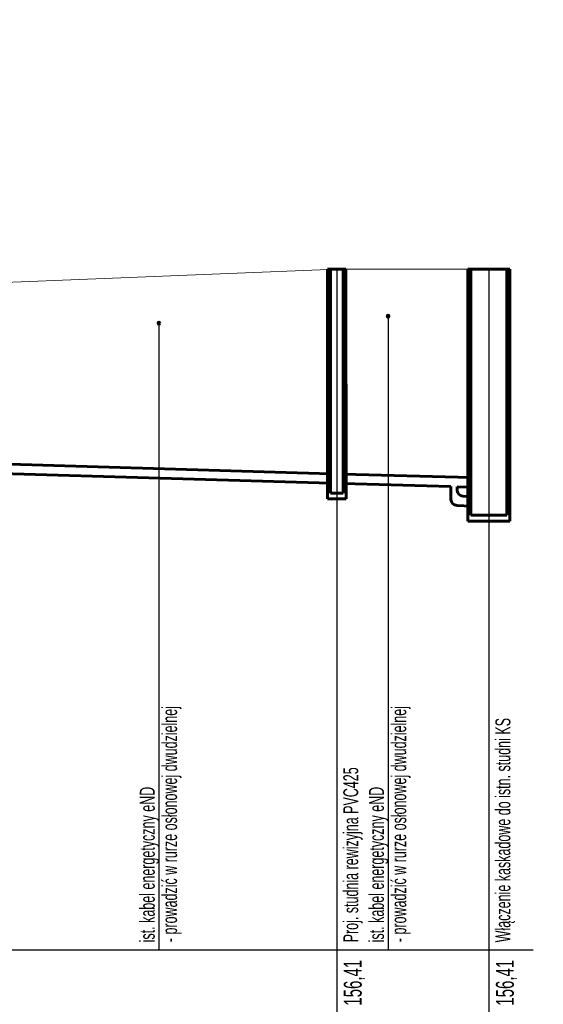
# Model space of a CAD drawing. Header units: metres. Extents: x 7454870 to 7460959, y 5886692 to 5887063.
# Tile 45 of 55: x 7458049 to 7458058, y 5886835 to 5886851. Entities that reach past the tile are written whole.
import ezdxf
from ezdxf import colors
from ezdxf.entities.mleader import LeaderData, LeaderLine
from ezdxf.enums import TextEntityAlignment as Align
from ezdxf.math import Vec2, Vec3

# ---------------------------------------------------------------- set-up
doc = ezdxf.new("R2010")
doc.units = ezdxf.units.M
doc.header["$MEASUREMENT"] = 0
for name, color, linetype in [('- kanalizacja deszczowa opis', 111, 'CONTINUOUS'), ('- kanalizacja sanitarna', 11, 'CONTINUOUS'), ('- kanalizacja sanitarna opis', 21, 'CONTINUOUS'), ('^ ramka+tabelka+opisy', 15, 'CONTINUOUS')]:
    doc.layers.add(name, color=color, linetype=linetype)
doc.styles.add('ARIAL', font='arial.ttf')
doc.styles.add('styl tekstu_1-100', font='arial.ttf', dxfattribs={"width": 0.8, "height": 20})

msp = doc.modelspace()

# ---------------------------------------------------------------- linework, layer by layer
at = {"layer": '- kanalizacja sanitarna', "lineweight": 60}
for p, q in [((7458054.314, 5886846.96), (7458054.625, 5886846.96)), ((7458054.364, 5886846.96), (7458054.364, 5886843.209)), ((7458054.576, 5886846.96), (7458054.576, 5886843.209)), ((7458056.669, 5886846.96), (7458057.368, 5886846.96)), ((7458056.719, 5886846.96), (7458056.719, 5886842.84)), ((7458057.319, 5886846.96), (7458057.319, 5886842.84)), ((7458056.384, 5886843.318), (7458056.384, 5886843.102)), ((7458056.487, 5886843.315), (7458056.487, 5886843.259)), ((7458054.364, 5886843.209), (7458054.576, 5886843.209)), ((7458056.582, 5886843.157), (7458056.719, 5886843.151)), ((7458056.487, 5886843.001), (7458056.719, 5886842.991)), ((7458056.719, 5886842.84), (7458057.319, 5886842.84))]:
    msp.add_line(p, q, dxfattribs=at)
at = {"layer": '- kanalizacja sanitarna', "lineweight": 60, "elevation": 0}
for points in [[(7458046.943, 5886843.752), (7458054.364, 5886843.533)], [(7458046.943, 5886843.592), (7458054.364, 5886843.373)], [(7458054.576, 5886843.527), (7458056.719, 5886843.468)], [(7458054.576, 5886843.367), (7458056.384, 5886843.318)], [(7458056.487, 5886843.315), (7458056.719, 5886843.308)]]:
    msp.add_lwpolyline(points, dxfattribs=at)
at = {"layer": '- kanalizacja sanitarna', "lineweight": 60}
for centre, radius, start, end in [((7458056.59, 5886843.26), 0.103, 180.7462, 265.572), ((7458056.484, 5886843.102), 0.1, 180.1113, 271.5981)]:
    msp.add_arc(centre, radius, start, end, dxfattribs=at)
at = {"layer": '- kanalizacja sanitarna opis', "linetype": 'Continuous', "lineweight": 60, "ltscale": 10}
for p, q in [((7458054.314, 5886846.96), (7458054.314, 5886843.109)), ((7458054.625, 5886846.96), (7458054.626, 5886843.109)), ((7458056.669, 5886846.96), (7458056.669, 5886842.74)), ((7458057.368, 5886846.96), (7458057.369, 5886842.74)), ((7458054.314, 5886843.109), (7458054.626, 5886843.109)), ((7458056.669, 5886842.74), (7458057.369, 5886842.74))]:
    msp.add_line(p, q, dxfattribs=at)
at = {"layer": '^ ramka+tabelka+opisy', "color": 203}
for p, q in [((7458054.47, 5886846.96), (7458054.47, 5886831.236)), ((7458057.019, 5886846.96), (7458057.019, 5886830.242)), ((7458055.33, 5886846.16), (7458055.33, 5886835.55)), ((7458051.49, 5886846.042), (7458051.49, 5886835.55)), ((7458027.453, 5886835.55), (7458057.76, 5886835.55))]:
    msp.add_line(p, q, dxfattribs=at)
at = {"layer": '^ ramka+tabelka+opisy', "lineweight": 18, "elevation": 0}
msp.add_lwpolyline([(7458032.02, 5886845.85), (7458032.87, 5886845.85), (7458042.77, 5886845.71), (7458046.67, 5886846.65), (7458054.47, 5886846.96), (7458057.019, 5886846.96)], dxfattribs=at)
at = {"layer": '^ ramka+tabelka+opisy', "color": 0, "linetype": 'Continuous', "lineweight": 60, "ltscale": 10}
for centre in [(7458055.33, 5886846.175), (7458051.49, 5886846.057)]:
    msp.add_circle(centre, 0.015, dxfattribs=at)

# ---------------------------------------------------------------- texts
at = {"layer": '^ ramka+tabelka+opisy', "style": 'styl tekstu_1-100', "width": 0.6}
for s, p in [('- prowadzić w rurze osłonowej dwudzielnej', (7458051.544, 5886835.678)), ('- prowadzić w rurze osłonowej dwudzielnej', (7458055.384, 5886835.678)), ('Włączenie kaskadowe do istn. studni KS', (7458057.129, 5886835.675)), ('Proj. studnia rewizyjna PVC425', (7458054.58, 5886835.675)), ('ist. kabel energetyczny eND', (7458051.17, 5886835.675)), ('ist. kabel energetyczny eND', (7458055.01, 5886835.675))]:
    msp.add_text(s, height=0.25, rotation=90, dxfattribs=at).set_placement(p, align=Align.TOP_LEFT)
for p in [(7458054.588, 5886834.998), (7458057.137, 5886834.998)]:
    msp.add_text('156,41', height=0.3, rotation=90, dxfattribs=at).set_placement(p, align=Align.TOP_CENTER)

# ---------------------------------------------------------------- leaders
at = {"layer": '- kanalizacja deszczowa opis', "ltscale": 150}
ml = msp.add_multileader_mtext('Standard', dxfattribs=at)
ml.set_content('{\\W0.6;Wyjście KD z budynku przez ścianę pod oknem przy posadzce. \\PNa zewnątrz w bruździe ściennej [uwzględnić naprawę izolacji]\\PT. 155,30', color=256, style='ARIAL')
ml.set_leader_properties(color=256)
ml.build(insert=Vec2(0, 0))
ml.multileader.update_dxf_attribs({"has_text_frame": 1, "text_top_attachment_type": 0, "text_bottom_attachment_type": 0, "arrow_head_size": 1})
ctx = ml.context
ctx.base_point, ctx.char_height, ctx.arrow_head_size, ctx.landing_gap_size, ctx.plane_origin = Vec3(7457926.829, 5886850.346), 1, 1, 0.5, Vec3(7457969.166, 5886748.282, 0)
ctx.attachment_type = 2
notes = []
notes.append((ctx, [(0, (1, 1, 0), (7457926.329, 5886850.346), (1, 0), 0.5, [(0, [(7457920.807, 5886842.988)], 256, [])])]))
ctx.mtext.insert, ctx.mtext.width, ctx.mtext.flow_direction = Vec3(7457927.329, 5886850.945), 3031.88318, 5
for ctx, leaders in notes:
    for number, flags, end, landing, length, lines in leaders:
        leader = LeaderData()
        leader.index, (leader.has_last_leader_line, leader.has_dogleg_vector, leader.attachment_direction) = number, flags
        leader.last_leader_point, leader.dogleg_vector, leader.dogleg_length = Vec3(end), Vec3(landing), length
        for number, points, colour, breaks in lines:
            line = LeaderLine()
            line.index, line.vertices, line.color, line.breaks = number, Vec3.list(points), colors.encode_raw_color(colour), breaks
            leader.lines.append(line)
        ctx.leaders.append(leader)

doc.saveas('drawing.dxf')
